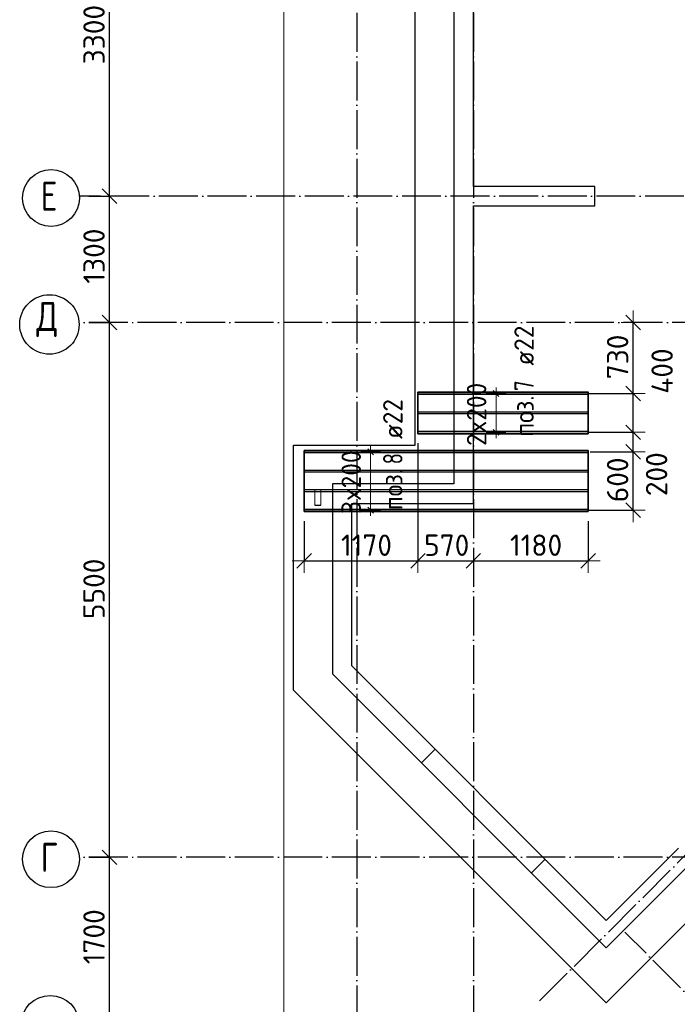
# Model space of a CAD drawing. Header units: millimetres. Extents: x -3483 to 105345, y -283423 to 72284.
# Tile 43 of 165: x 36532 to 43298, y -63112 to -52985. Entities that reach past the tile are written whole.
import ezdxf

# ---------------------------------------------------------------- set-up
doc = ezdxf.new("R2010")
doc.units = ezdxf.units.MM
doc.header["$PDMODE"] = 65
for name, pattern in [('______11', [500, 400, -50, 0, -50]), ('______2', [270, 200, -70]), ('______5', [1100, 800, -100, 100, -100])]:
    doc.linetypes.add(name, pattern=pattern)
for name, color, linetype, lineweight in [('Standard', 7, 'Continuous', 25), ('Размерная линия_ общее', 7, 'Continuous', 13), ('Стальная конструкция_ общее', 7, 'Continuous', 25), ('Стена_ общее', 7, 'Continuous', 35), ('Фундамент_ общее', 7, 'Continuous', 35)]:
    doc.layers.add(name, color=color, linetype=linetype, lineweight=lineweight)
doc.layers.add('Арм.стержн. Доп. Арм. ниж.зоны Х', color=7, linetype='Continuous', lineweight=35, true_color=0xff1cff)
doc.layers.add('Осевая линия_ общее', color=7, linetype='______5', lineweight=13, true_color=0xa0a0a0)
doc.styles.add('ISOCPEUR', font='ISOCPEUR')
doc.dimstyles.new('DIMSTYLE_4', dxfattribs={"dimtxt": 220, "dimasz": 250, "dimexe": 0, "dimexo": 0, "dimgap": 110, "dimtad": 2, "dimdec": 0, "dimrnd": 5, "dimzin": 12, "dimdsep": 46, "dimtxsty": 'ISOCPEUR', "dimblk1": 'ALL_ML_STRICH', "dimblk2": 'ALL_ML_STRICH', "dimsah": 1, "dimcen": 0, "dimclrd": 7, "dimclre": 256, "dimclrt": 7, "dimadec": 0, "dimazin": 0, "dimtfac": 1, "dimtdec": 0, "dimtix": 1, "dimtmove": 2, "dimatfit": 3, "dimfxl": 0, "dimtzin": 0, "dimlwd": 0, "dimlwe": -3, "dimarcsym": 0})
doc.dimstyles.new('DIMSTYLE_5', dxfattribs={"dimtxt": 220, "dimasz": 250, "dimexe": 0, "dimexo": 0, "dimgap": 110, "dimtad": 2, "dimdec": 0, "dimrnd": 5, "dimzin": 12, "dimdsep": 46, "dimtxsty": 'ISOCPEUR', "dimblk1": 'ALL_ML_STRICH', "dimblk2": 'ALL_ML_STRICH', "dimsah": 1, "dimcen": 0, "dimclrd": 7, "dimclre": 256, "dimclrt": 7, "dimadec": 0, "dimazin": 0, "dimtfac": 1, "dimtdec": 0, "dimtix": 1, "dimtmove": 2, "dimatfit": 3, "dimfxl": 0, "dimtvp": 1.2, "dimtzin": 0, "dimlwd": 0, "dimlwe": -3, "dimarcsym": 0})
doc.dimstyles.new('DIMSTYLE_9', dxfattribs={"dimtxt": 220, "dimasz": 250, "dimexe": 0, "dimexo": 0, "dimgap": 110, "dimtad": 0, "dimdec": 0, "dimrnd": 5, "dimzin": 12, "dimdsep": 46, "dimtxsty": 'ISOCPEUR', "dimblk1": 'ALL_ML_STRICH', "dimblk2": 'ALL_ML_STRICH', "dimsah": 1, "dimcen": 0, "dimclrd": 7, "dimclre": 256, "dimclrt": 7, "dimadec": 0, "dimazin": 0, "dimtfac": 1, "dimtdec": 0, "dimtix": 1, "dimtmove": 2, "dimatfit": 3, "dimfxl": 0, "dimtvp": 1.2, "dimtzin": 0, "dimlwd": 0, "dimlwe": -3, "dimarcsym": 0})

# ---------------------------------------------------------------- blocks, each defined once
blk = doc.blocks.new('ALL_ML_STRICH')
at = {"color": 0, "linetype": 'ByBlock', "lineweight": -2}
for p, q in [((0, -0.5), (0, 0.5)), ((-1, 0), (0.5, 0)), ((-0.3, -0.3), (0.3, 0.3))]:
    blk.add_line(p, q, dxfattribs=at)
blk = doc.blocks.new('*D66')
at = {"layer": 'DEFPOINTS', "color": 7, "linetype": 'Continuous', "lineweight": 13, "transparency": 33554687}
for p in [(37142, -61600), (37142, -63300), (37457, -63300)]:
    blk.add_point(p, dxfattribs=at)
at = {"layer": 'Размерная линия_ общее', "color": 253, "linetype": 'Continuous', "lineweight": -2, "true_color": 0xa0a0a0, "transparency": 33554687}
for p, q in [((37242, -61600), (37457, -61600)), ((37242, -63300), (37457, -63300))]:
    blk.add_line(p, q, dxfattribs=at)
at = {"layer": 'Размерная линия_ общее', "color": 7, "linetype": 'Continuous', "lineweight": -2, "transparency": 33554687}
blk.add_line((37457, -63300), (37457, -61600), dxfattribs=at)
at = {"layer": 'Размерная линия_ общее', "color": 7, "linetype": 'Continuous', "lineweight": 13, "transparency": 33554687, "xscale": 250, "yscale": 250, "zscale": 250}
for p, rotation in [((37457, -61600), 90), ((37457, -63300), 270)]:
    blk.add_blockref('ALL_ML_STRICH', p, dxfattribs=dict(at, rotation=rotation))
at = {"layer": 'Размерная линия_ общее', "color": 7, "linetype": 'Continuous', "lineweight": 13, "transparency": 33554687, "insert": (37297, -62417), "char_height": 220, "width": 880, "attachment_point": 5, "rotation": 90, "style": 'ISOCPEUR'}
blk.add_mtext('\\A1;{1700}', dxfattribs=at)
blk = doc.blocks.new('*D67')
at = {"layer": 'DEFPOINTS', "color": 7, "linetype": 'Continuous', "lineweight": 13, "transparency": 33554687}
for p in [(37142, -56100), (37142, -61600), (37457, -61600)]:
    blk.add_point(p, dxfattribs=at)
at = {"layer": 'Размерная линия_ общее', "color": 253, "linetype": 'Continuous', "lineweight": -2, "true_color": 0xa0a0a0, "transparency": 33554687}
for p, q in [((37242, -56100), (37457, -56100)), ((37242, -61600), (37457, -61600))]:
    blk.add_line(p, q, dxfattribs=at)
at = {"layer": 'Размерная линия_ общее', "color": 7, "linetype": 'Continuous', "lineweight": -2, "transparency": 33554687}
blk.add_line((37457, -61600), (37457, -56100), dxfattribs=at)
at = {"layer": 'Размерная линия_ общее', "color": 7, "linetype": 'Continuous', "lineweight": 13, "transparency": 33554687, "xscale": 250, "yscale": 250, "zscale": 250}
for p, rotation in [((37457, -56100), 90), ((37457, -61600), 270)]:
    blk.add_blockref('ALL_ML_STRICH', p, dxfattribs=dict(at, rotation=rotation))
at = {"layer": 'Размерная линия_ общее', "color": 7, "linetype": 'Continuous', "lineweight": 13, "transparency": 33554687, "insert": (37297, -58839), "char_height": 220, "width": 880, "attachment_point": 5, "rotation": 90, "style": 'ISOCPEUR'}
blk.add_mtext('\\A1;{5500}', dxfattribs=at)
blk = doc.blocks.new('*D68')
at = {"layer": 'DEFPOINTS', "color": 7, "linetype": 'Continuous', "lineweight": 13, "transparency": 33554687}
for p in [(37142, -54800), (37142, -56100), (37457, -56100)]:
    blk.add_point(p, dxfattribs=at)
at = {"layer": 'Размерная линия_ общее', "color": 253, "linetype": 'Continuous', "lineweight": -2, "true_color": 0xa0a0a0, "transparency": 33554687}
for p, q in [((37242, -54800), (37457, -54800)), ((37242, -56100), (37457, -56100))]:
    blk.add_line(p, q, dxfattribs=at)
at = {"layer": 'Размерная линия_ общее', "color": 7, "linetype": 'Continuous', "lineweight": -2, "transparency": 33554687}
blk.add_line((37457, -56100), (37457, -54800), dxfattribs=at)
at = {"layer": 'Размерная линия_ общее', "color": 7, "linetype": 'Continuous', "lineweight": 13, "transparency": 33554687, "xscale": 250, "yscale": 250, "zscale": 250}
for p, rotation in [((37457, -54800), 90), ((37457, -56100), 270)]:
    blk.add_blockref('ALL_ML_STRICH', p, dxfattribs=dict(at, rotation=rotation))
at = {"layer": 'Размерная линия_ общее', "color": 7, "linetype": 'Continuous', "lineweight": 13, "transparency": 33554687, "insert": (37297, -55417), "char_height": 220, "width": 880, "attachment_point": 5, "rotation": 90, "style": 'ISOCPEUR'}
blk.add_mtext('\\A1;{1300}', dxfattribs=at)
blk = doc.blocks.new('*D69')
at = {"layer": 'DEFPOINTS', "color": 7, "linetype": 'Continuous', "lineweight": 13, "transparency": 33554687}
for p in [(37142, -51500), (37142, -54800), (37457, -54800)]:
    blk.add_point(p, dxfattribs=at)
at = {"layer": 'Размерная линия_ общее', "color": 253, "linetype": 'Continuous', "lineweight": -2, "true_color": 0xa0a0a0, "transparency": 33554687}
for p, q in [((37242, -51500), (37457, -51500)), ((37242, -54800), (37457, -54800))]:
    blk.add_line(p, q, dxfattribs=at)
at = {"layer": 'Размерная линия_ общее', "color": 7, "linetype": 'Continuous', "lineweight": -2, "transparency": 33554687}
blk.add_line((37457, -54800), (37457, -51500), dxfattribs=at)
at = {"layer": 'Размерная линия_ общее', "color": 7, "linetype": 'Continuous', "lineweight": 13, "transparency": 33554687, "xscale": 250, "yscale": 250, "zscale": 250}
for p, rotation in [((37457, -51500), 90), ((37457, -54800), 270)]:
    blk.add_blockref('ALL_ML_STRICH', p, dxfattribs=dict(at, rotation=rotation))
at = {"layer": 'Размерная линия_ общее', "color": 7, "linetype": 'Continuous', "lineweight": 13, "transparency": 33554687, "insert": (37297, -53139), "char_height": 220, "width": 880, "attachment_point": 5, "rotation": 90, "style": 'ISOCPEUR'}
blk.add_mtext('\\A1;{3300}', dxfattribs=at)
blk = doc.blocks.new('СЛОЖНЫЙ_ОБЪЕКТ_2')
at = {"layer": 'Стена_ общее', "color": 9, "linetype": 'Continuous', "lineweight": -3, "true_color": 0xc7c7c7, "transparency": 33554687}
for p, q in [((41200, -54700), (41200, -51400)), ((41000, -51600), (41000, -57760)), ((42450, -54700), (41200, -54700)), ((42450, -54900), (42450, -54700)), ((41200, -54900), (42450, -54900)), ((41200, -57760), (41200, -54900)), ((39750, -57760), (39750, -59714)), ((39950, -57760), (39750, -57760)), ((41000, -57760), (39950, -57760)), ((41200, -57960), (41200, -57760)), ((39950, -59632), (39950, -57960)), ((39950, -57960), (41200, -57960)), ((39950, -59632), (42567, -62249)), ((42426, -62390), (39750, -59714)), ((43310, -61507), (42567, -62249)), ((42567, -62532), (43451, -61648)), ((42426, -62390), (42567, -62532))]:
    blk.add_line(p, q, dxfattribs=at)
at = {"layer": 'Стена_ общее', "color": 9, "linetype": '______2', "lineweight": -3, "true_color": 0xc7c7c7, "transparency": 33554687}
for p, q in [((40807, -60488), (40665, -60630)), ((41797, -61761), (41938, -61620))]:
    blk.add_line(p, q, dxfattribs=at)
blk = doc.blocks.new('*D258')
at = {"layer": 'DEFPOINTS', "color": 7, "linetype": 'Continuous', "lineweight": 13, "transparency": 33554687}
for p in [(42303, -57429), (42284, -58029), (42844, -58029)]:
    blk.add_point(p, dxfattribs=at)
at = {"layer": 'Размерная линия_ общее', "color": 253, "linetype": 'Continuous', "lineweight": -2, "true_color": 0xa0a0a0, "transparency": 33554687}
for p, q in [((42403, -57429), (42844, -57429)), ((42384, -58029), (42844, -58029))]:
    blk.add_line(p, q, dxfattribs=at)
at = {"layer": 'Размерная линия_ общее', "color": 7, "linetype": 'Continuous', "lineweight": -2, "transparency": 33554687}
blk.add_line((42844, -58029), (42844, -57429), dxfattribs=at)
at = {"layer": 'Размерная линия_ общее', "color": 7, "linetype": 'Continuous', "lineweight": 13, "transparency": 33554687, "xscale": 250, "yscale": 250, "zscale": 250}
for p, rotation in [((42844, -57429), 90), ((42844, -58029), 270)]:
    blk.add_blockref('ALL_ML_STRICH', p, dxfattribs=dict(at, rotation=rotation))
at = {"layer": 'Размерная линия_ общее', "color": 7, "linetype": 'Continuous', "lineweight": 13, "transparency": 33554687, "insert": (42684, -57718), "char_height": 220, "width": 660, "attachment_point": 5, "rotation": 90, "style": 'ISOCPEUR'}
blk.add_mtext('\\A1;{600}', dxfattribs=at)
blk = doc.blocks.new('*D259')
at = {"layer": 'DEFPOINTS', "color": 7, "linetype": 'Continuous', "lineweight": 13, "transparency": 33554687}
for p in [(42278, -57229), (42303, -57429), (42844, -57429)]:
    blk.add_point(p, dxfattribs=at)
at = {"layer": 'Размерная линия_ общее', "color": 253, "linetype": 'Continuous', "lineweight": -2, "true_color": 0xa0a0a0, "transparency": 33554687}
for p, q in [((42378, -57229), (42844, -57229)), ((42403, -57429), (42844, -57429))]:
    blk.add_line(p, q, dxfattribs=at)
at = {"layer": 'Размерная линия_ общее', "color": 7, "linetype": 'Continuous', "lineweight": -2, "transparency": 33554687}
blk.add_line((42844, -57429), (42844, -57229), dxfattribs=at)
at = {"layer": 'Размерная линия_ общее', "color": 7, "linetype": 'Continuous', "lineweight": 13, "transparency": 33554687, "xscale": 250, "yscale": 250, "zscale": 250}
for p, rotation in [((42844, -57229), 90), ((42844, -57429), 270)]:
    blk.add_blockref('ALL_ML_STRICH', p, dxfattribs=dict(at, rotation=rotation))
at = {"layer": 'Размерная линия_ общее', "color": 7, "linetype": 'Continuous', "lineweight": 13, "transparency": 33554687, "insert": (43085, -57660), "char_height": 220, "width": 660, "attachment_point": 5, "rotation": 90, "style": 'ISOCPEUR'}
blk.add_mtext('\\A1;{200}', dxfattribs=at)
blk = doc.blocks.new('*D260')
at = {"layer": 'DEFPOINTS', "color": 7, "linetype": 'Continuous', "lineweight": 13, "transparency": 33554687}
for p in [(42286, -56829), (42278, -57229), (42844, -57229)]:
    blk.add_point(p, dxfattribs=at)
at = {"layer": 'Размерная линия_ общее', "color": 253, "linetype": 'Continuous', "lineweight": -2, "true_color": 0xa0a0a0, "transparency": 33554687}
for p, q in [((42386, -56829), (42844, -56829)), ((42378, -57229), (42844, -57229))]:
    blk.add_line(p, q, dxfattribs=at)
at = {"layer": 'Размерная линия_ общее', "color": 7, "linetype": 'Continuous', "lineweight": -2, "transparency": 33554687}
blk.add_line((42844, -57229), (42844, -56829), dxfattribs=at)
at = {"layer": 'Размерная линия_ общее', "color": 7, "linetype": 'Continuous', "lineweight": 13, "transparency": 33554687, "xscale": 250, "yscale": 250, "zscale": 250}
for p, rotation in [((42844, -56829), 90), ((42844, -57229), 270)]:
    blk.add_blockref('ALL_ML_STRICH', p, dxfattribs=dict(at, rotation=rotation))
at = {"layer": 'Размерная линия_ общее', "color": 7, "linetype": 'Continuous', "lineweight": 13, "transparency": 33554687, "insert": (43142, -56599), "char_height": 220, "width": 660, "attachment_point": 5, "rotation": 90, "style": 'ISOCPEUR'}
blk.add_mtext('\\A1;{400}', dxfattribs=at)
blk = doc.blocks.new('*D261')
at = {"layer": 'DEFPOINTS', "color": 7, "linetype": 'Continuous', "lineweight": 13, "transparency": 33554687}
for p in [(42841, -56100), (42286, -56829), (42844, -56829)]:
    blk.add_point(p, dxfattribs=at)
at = {"layer": 'Размерная линия_ общее', "color": 253, "linetype": 'Continuous', "lineweight": -2, "true_color": 0xa0a0a0, "transparency": 33554687}
for p, q in [((42844, -56100), (42844, -56100)), ((42386, -56829), (42844, -56829))]:
    blk.add_line(p, q, dxfattribs=at)
at = {"layer": 'Размерная линия_ общее', "color": 7, "linetype": 'Continuous', "lineweight": -2, "transparency": 33554687}
blk.add_line((42844, -56829), (42844, -56100), dxfattribs=at)
at = {"layer": 'Размерная линия_ общее', "color": 7, "linetype": 'Continuous', "lineweight": 13, "transparency": 33554687, "xscale": 250, "yscale": 250, "zscale": 250}
for p, rotation in [((42844, -56100), 90), ((42844, -56829), 270)]:
    blk.add_blockref('ALL_ML_STRICH', p, dxfattribs=dict(at, rotation=rotation))
at = {"layer": 'Размерная линия_ общее', "color": 7, "linetype": 'Continuous', "lineweight": 13, "transparency": 33554687, "insert": (42684, -56454), "char_height": 220, "width": 660, "attachment_point": 5, "rotation": 90, "style": 'ISOCPEUR'}
blk.add_mtext('\\A1;{730}', dxfattribs=at)
blk = doc.blocks.new('*D262')
at = {"layer": 'DEFPOINTS', "color": 7, "linetype": 'Continuous', "lineweight": 13, "transparency": 33554687}
for p in [(40630, -57240), (39460, -58043), (39460, -58550)]:
    blk.add_point(p, dxfattribs=at)
at = {"layer": 'Размерная линия_ общее', "color": 253, "linetype": 'Continuous', "lineweight": -2, "true_color": 0xa0a0a0, "transparency": 33554687}
for p, q in [((40630, -57340), (40630, -58550)), ((39460, -58143), (39460, -58550))]:
    blk.add_line(p, q, dxfattribs=at)
at = {"layer": 'Размерная линия_ общее', "color": 7, "linetype": 'Continuous', "lineweight": -2, "transparency": 33554687}
blk.add_line((39460, -58550), (40630, -58550), dxfattribs=at)
at = {"layer": 'Размерная линия_ общее', "color": 7, "linetype": 'Continuous', "lineweight": 13, "transparency": 33554687, "xscale": 250, "yscale": 250, "zscale": 250, "rotation": 180}
blk.add_blockref('ALL_ML_STRICH', (39460, -58550), dxfattribs=at)
at = {"layer": 'Размерная линия_ общее', "color": 7, "linetype": 'Continuous', "lineweight": 13, "transparency": 33554687, "xscale": 250, "yscale": 250, "zscale": 250}
blk.add_blockref('ALL_ML_STRICH', (40630, -58550), dxfattribs=at)
at = {"layer": 'Размерная линия_ общее', "color": 7, "linetype": 'Continuous', "lineweight": 13, "transparency": 33554687, "insert": (40100, -58390), "char_height": 220, "width": 880, "attachment_point": 5, "style": 'ISOCPEUR'}
blk.add_mtext('\\A1;{1170}', dxfattribs=at)
blk = doc.blocks.new('*D263')
at = {"layer": 'DEFPOINTS', "color": 7, "linetype": 'Continuous', "lineweight": 13, "transparency": 33554687}
for p in [(40630, -57240), (40630, -58550), (41200, -58880)]:
    blk.add_point(p, dxfattribs=at)
at = {"layer": 'Размерная линия_ общее', "color": 253, "linetype": 'Continuous', "lineweight": -2, "true_color": 0xa0a0a0, "transparency": 33554687}
for p, q in [((40630, -57340), (40630, -58550)), ((41200, -58550), (41200, -58550))]:
    blk.add_line(p, q, dxfattribs=at)
at = {"layer": 'Размерная линия_ общее', "color": 7, "linetype": 'Continuous', "lineweight": -2, "transparency": 33554687}
blk.add_line((40630, -58550), (41200, -58550), dxfattribs=at)
at = {"layer": 'Размерная линия_ общее', "color": 7, "linetype": 'Continuous', "lineweight": 13, "transparency": 33554687, "xscale": 250, "yscale": 250, "zscale": 250, "rotation": 180}
blk.add_blockref('ALL_ML_STRICH', (40630, -58550), dxfattribs=at)
at = {"layer": 'Размерная линия_ общее', "color": 7, "linetype": 'Continuous', "lineweight": 13, "transparency": 33554687, "xscale": 250, "yscale": 250, "zscale": 250}
blk.add_blockref('ALL_ML_STRICH', (41200, -58550), dxfattribs=at)
at = {"layer": 'Размерная линия_ общее', "color": 7, "linetype": 'Continuous', "lineweight": 13, "transparency": 33554687, "insert": (40926, -58390), "char_height": 220, "width": 660, "attachment_point": 5, "style": 'ISOCPEUR'}
blk.add_mtext('\\A1;{570}', dxfattribs=at)
blk = doc.blocks.new('*D264')
at = {"layer": 'DEFPOINTS', "color": 7, "linetype": 'Continuous', "lineweight": 13, "transparency": 33554687}
for p in [(42380, -58043), (41200, -58550), (41200, -58880)]:
    blk.add_point(p, dxfattribs=at)
at = {"layer": 'Размерная линия_ общее', "color": 253, "linetype": 'Continuous', "lineweight": -2, "true_color": 0xa0a0a0, "transparency": 33554687}
for p, q in [((42380, -58143), (42380, -58550)), ((41200, -58550), (41200, -58550))]:
    blk.add_line(p, q, dxfattribs=at)
at = {"layer": 'Размерная линия_ общее', "color": 7, "linetype": 'Continuous', "lineweight": -2, "transparency": 33554687}
blk.add_line((41200, -58550), (42380, -58550), dxfattribs=at)
at = {"layer": 'Размерная линия_ общее', "color": 7, "linetype": 'Continuous', "lineweight": 13, "transparency": 33554687, "xscale": 250, "yscale": 250, "zscale": 250, "rotation": 180}
blk.add_blockref('ALL_ML_STRICH', (41200, -58550), dxfattribs=at)
at = {"layer": 'Размерная линия_ общее', "color": 7, "linetype": 'Continuous', "lineweight": 13, "transparency": 33554687, "xscale": 250, "yscale": 250, "zscale": 250}
blk.add_blockref('ALL_ML_STRICH', (42380, -58550), dxfattribs=at)
at = {"layer": 'Размерная линия_ общее', "color": 7, "linetype": 'Continuous', "lineweight": 13, "transparency": 33554687, "insert": (41845, -58390), "char_height": 220, "width": 880, "attachment_point": 5, "style": 'ISOCPEUR'}
blk.add_mtext('\\A1;{1180}', dxfattribs=at)
blk = doc.blocks.new('СЛОЖНЫЙ_ОБЪЕКТ_8')
at = {"layer": 'Осевая линия_ общее', "color": 253, "linetype": '______11', "lineweight": -3, "true_color": 0xa0a0a0, "transparency": 33554687}
for p, q in [((41882, -63076), (57848, -47110)), ((48988, -68599), (42758, -62369))]:
    blk.add_line(p, q, dxfattribs=at)

msp = doc.modelspace()

# ---------------------------------------------------------------- linework, layer by layer
at = {"layer": 'Standard', "color": 7, "linetype": 'Continuous', "lineweight": 13, "transparency": 33554687}
msp.add_lwpolyline([(39250, -70750), (65250, -70750), (65250, -23310), (39250, -23310), (39250, -70750)], dxfattribs=at)
at = {"layer": 'Арм.стержн. Доп. Арм. ниж.зоны Х', "color": 7, "linetype": 'Continuous', "lineweight": 25, "transparency": 33554687}
for p, q in [((41463.2, -56859.1), (41403.2, -56799.1)), ((41463.2, -57259.1), (41403.2, -57199.1)), ((40173.2, -57459.1), (40113.2, -57399.1)), ((40173.2, -58059.1), (40113.2, -57999.1))]:
    msp.add_line(p, q, dxfattribs=at)
at = {"layer": 'Арм.стержн. Доп. Арм. ниж.зоны Х', "color": 7, "linetype": 'Continuous', "lineweight": 13, "transparency": 33554687}
for p, q in [((41433.2, -56829.1), (41433.2, -56769.1)), ((41433.2, -57229.1), (41433.2, -56829.1)), ((41433.2, -57229.1), (41433.2, -57289.1)), ((40143.2, -57429.1), (40143.2, -57369.1)), ((40143.2, -58029.1), (40143.2, -57429.1)), ((40143.2, -58029.1), (40143.2, -58089.1))]:
    msp.add_line(p, q, dxfattribs=at)
at = {"layer": 'Арм.стержн. Доп. Арм. ниж.зоны Х', "color": 253, "linetype": 'Continuous', "lineweight": -3, "true_color": 0xa0a0a0, "transparency": 33554687}
for p, q in [((41433.2, -56829.1), (41333.2, -56829.1)), ((41433.2, -56829.1), (41533.2, -56829.1)), ((41433.2, -57229.1), (41333.2, -57229.1)), ((41433.2, -57229.1), (41533.2, -57229.1)), ((40143.2, -57429.1), (40043.2, -57429.1)), ((40143.2, -57429.1), (40243.2, -57429.1)), ((40143.2, -58029.1), (40043.2, -58029.1)), ((40143.2, -58029.1), (40243.2, -58029.1))]:
    msp.add_line(p, q, dxfattribs=at)
at = {"layer": 'Арм.стержн. Доп. Арм. ниж.зоны Х', "color": 52, "linetype": 'Continuous', "lineweight": 35, "transparency": 33554687}
for points in [[(40630, -56815.1), (42380, -56815.1), (42380, -57243.1), (40630, -57243.1), (40630, -56815.1)], [(39460, -57415.1), (42380, -57415.1), (42380, -58043.1), (39460, -58043.1), (39460, -57415.1)]]:
    msp.add_lwpolyline(points, dxfattribs=at)
at = {"layer": 'Арм.стержн. Доп. Арм. ниж.зоны Х', "color": 7, "linetype": 'Continuous', "lineweight": 25, "transparency": 33554687}
for points in [[(40630, -56818.1), (42380, -56818.1), (42380, -56840.1), (40630, -56840.1), (40630, -56818.1)], [(40630, -57018.1), (42380, -57018.1), (42380, -57040.1), (40630, -57040.1), (40630, -57018.1)], [(40630, -57218.1), (42380, -57218.1), (42380, -57240.1), (40630, -57240.1), (40630, -57218.1)], [(39460, -57418.1), (42380, -57418.1), (42380, -57440.1), (39460, -57440.1), (39460, -57418.1)], [(39460, -57618.1), (42380, -57618.1), (42380, -57640.1), (39460, -57640.1), (39460, -57618.1)], [(39460, -57818.1), (42380, -57818.1), (42380, -57840.1), (39460, -57840.1), (39460, -57818.1)], [(39460, -58018.1), (42380, -58018.1), (42380, -58040.1), (39460, -58040.1), (39460, -58018.1)]]:
    msp.add_lwpolyline(points, dxfattribs=at)
at = {"layer": 'Осевая линия_ общее', "color": 253, "linetype": '______11', "lineweight": -3, "true_color": 0xa0a0a0, "transparency": 33554687}
for p, q in [((40000, -23410), (40000, -72827.9)), ((41200, -23410), (41200, -72827.9)), ((62370, -54800), (37142.2, -54800)), ((65150, -56100), (37142.2, -56100)), ((65150, -61600), (37142.2, -61600))]:
    msp.add_line(p, q, dxfattribs=at)
at = {"layer": 'Осевая линия_ общее', "color": 7, "linetype": 'Continuous', "lineweight": -3, "transparency": 33554687}
for centre, radius in [((36854.6, -54819.5), 292.4), ((36838, -56119.5), 305.8), ((36854.6, -61619.5), 292.4), ((36846, -63319.5), 298.8)]:
    msp.add_circle(centre, radius, dxfattribs=at)
at = {"layer": 'Стальная конструкция_ общее', "color": 253, "linetype": '______2', "lineweight": 18, "true_color": 0xababab, "transparency": 33554687}
for p, q in [((39570, -57976.9), (39570, -57820)), ((39570, -57820), (39630, -57820)), ((39570, -57976.9), (39570, -57820)), ((39570, -57820), (39630, -57820)), ((39630, -57820), (39630, -57976.9)), ((39630, -57820), (39630, -57976.9))]:
    msp.add_line(p, q, dxfattribs=at)
at = {"layer": 'Стальная конструкция_ общее', "color": 7, "linetype": 'Continuous', "lineweight": 25, "transparency": 33554687}
for p, q in [((39570, -57980), (39570, -57976.9)), ((39570, -57976.9), (39630, -57976.9)), ((39570, -57980), (39570, -57976.9)), ((39570, -57976.9), (39630, -57976.9)), ((39570, -57980), (39630, -57980)), ((39570, -57980), (39630, -57980)), ((39630, -57976.9), (39630, -57980)), ((39630, -57976.9), (39630, -57980))]:
    msp.add_line(p, q, dxfattribs=at)
at = {"layer": 'Фундамент_ общее', "color": 7, "lineweight": 25, "transparency": 33554687}
for p, q in [((40600, -57360), (40600, -52000)), ((39350, -59880.1), (39350, -57360)), ((39350, -57360), (40600, -57360)), ((42567.4, -63097.6), (39350, -59880.1)), ((43451.3, -62213.7), (42567.4, -63097.6))]:
    msp.add_line(p, q, dxfattribs=at)
at = {"layer": 'Фундамент_ общее', "color": 7, "linetype": 'Continuous', "lineweight": 25, "transparency": 33554687}
for p, q in [((40600, -57360), (40600, -52000)), ((39350, -59880.1), (39350, -57360)), ((39350, -57360), (40600, -57360)), ((42567.4, -63097.6), (39350, -59880.1)), ((43451.3, -62213.7), (42567.4, -63097.6))]:
    msp.add_line(p, q, dxfattribs=at)

# ---------------------------------------------------------------- block references
at = {"layer": 'Осевая линия_ общее', "color": 253, "linetype": '______11', "lineweight": -3, "true_color": 0xa0a0a0, "transparency": 33554687}
msp.add_blockref('СЛОЖНЫЙ_ОБЪЕКТ_8', (0, 0), dxfattribs=at)
at = {"layer": 'Стена_ общее', "color": 9, "linetype": 'Continuous', "lineweight": -3, "true_color": 0xc7c7c7, "transparency": 33554687}
msp.add_blockref('СЛОЖНЫЙ_ОБЪЕКТ_2', (0, 0), dxfattribs=at)

# ---------------------------------------------------------------- texts
at = {"layer": 'Арм.стержн. Доп. Арм. ниж.зоны Х', "color": 7, "linetype": 'Continuous', "lineweight": 25, "transparency": 33554687, "char_height": 200, "attachment_point": 7, "rotation": 90, "style": 'ISOCPEUR'}
for s, insert, width in [('\\W0.95; ø22 ', (41821.7, -56663.9), 794.384), ('\\W0.78;7', (41821.7, -56803.9), 217.605), ('\\W0.92;поз.', (41821.7, -57273.9), 561.646), ('\\W0.95; ø22 ', (40471.3, -57419.4), 794.384), ('\\W0.78;8', (40471.3, -57559.4), 217.605), ('\\W0.92;поз.', (40471.3, -58029.4), 561.646)]:
    msp.add_mtext(s, dxfattribs=dict(at, insert=insert, width=width))
at = {"layer": 'Арм.стержн. Доп. Арм. ниж.зоны Х', "color": 7, "linetype": 'Continuous', "lineweight": 13, "transparency": 33554687, "char_height": 200, "width": 793.963, "attachment_point": 7, "rotation": 90, "style": 'ISOCPEUR'}
for s, insert in [('\\W0.95;2x200', (41333.2, -57369.1)), ('\\W0.95;3x200', (40043.2, -58069.1))]:
    msp.add_mtext(s, dxfattribs=dict(at, insert=insert))
at = {"layer": 'Осевая линия_ общее', "color": 7, "linetype": 'Continuous', "lineweight": -3, "transparency": 33554687, "char_height": 300, "attachment_point": 7, "style": 'ISOCPEUR'}
for s, insert, width in [('\\W0.78;Е', (36749.6, -54950), 326.407), ('\\W0.82;Д', (36703, -56250), 392.646), ('\\W0.78;Г', (36749.6, -61750), 326.407)]:
    msp.add_mtext(s, dxfattribs=dict(at, insert=insert, width=width))

# ---------------------------------------------------------------- dimensions: what is measured, and where the dimension line sits
at = {"layer": 'Размерная линия_ общее', "color": 7, "linetype": 'Continuous', "lineweight": 13, "transparency": 33554687}
for base, p1, p2, dimstyle, picture, middle in [((37457.3, -51500), (37242.2, -54800), (37242.2, -51500), 'DIMSTYLE_4', '*D69', (37297.3, -53139)), ((37457.3, -54800), (37242.2, -56100), (37242.2, -54800), 'DIMSTYLE_4', '*D68', (37297.3, -55417)), ((37457.3, -56100), (37242.2, -61600), (37242.2, -56100), 'DIMSTYLE_4', '*D67', (37297.3, -58839)), ((42843.6, -56100), (42386.3, -56829.1), (42843.6, -56100), 'DIMSTYLE_4', '*D261', (42683.6, -56453.6)), ((42843.6, -56829.1), (42378, -57229.1), (42386.3, -56829.1), 'DIMSTYLE_9', '*D260', (43142.2, -56598.9)), ((42843.6, -57229.1), (42403, -57429.1), (42378, -57229.1), 'DIMSTYLE_9', '*D259', (43084.5, -57659.9)), ((42843.6, -57429.1), (42383.6, -58029.1), (42403, -57429.1), 'DIMSTYLE_5', '*D258', (42683.6, -57718.1)), ((37457.3, -61600), (37242.2, -63300), (37242.2, -61600), 'DIMSTYLE_4', '*D66', (37297.3, -62417))]:
    dim = msp.add_linear_dim(base=base, p1=p1, p2=p2, angle=90, dimstyle=dimstyle, override={"dimpost": '<>', "dimclrd": 7, "dimclre": 253, "dimclrt": 7, "dimlwd": 0, "dimlwe": 65533}, dxfattribs=at)
    dim.commit()
    dim.dimension.update_dxf_attribs({"geometry": picture, "text_midpoint": middle, "dimtype": 160})
for base, p1, p2, dimstyle, picture, middle in [((40630, -58550), (39460, -58143.1), (40630, -57340.1), 'DIMSTYLE_4', '*D262', (40100, -58390)), ((41200, -58550), (40630, -57340.1), (41200, -58550), 'DIMSTYLE_5', '*D263', (40926, -58390)), ((42380, -58550), (41200, -58550), (42380, -58143.1), 'DIMSTYLE_4', '*D264', (41845, -58390))]:
    dim = msp.add_linear_dim(base=base, p1=p1, p2=p2, dimstyle=dimstyle, override={"dimpost": '<>', "dimclrd": 7, "dimclre": 253, "dimclrt": 7, "dimlwd": 0, "dimlwe": 65533}, dxfattribs=at)
    dim.commit()
    dim.dimension.update_dxf_attribs({"geometry": picture, "text_midpoint": middle, "dimtype": 160})

doc.saveas('drawing.dxf')
